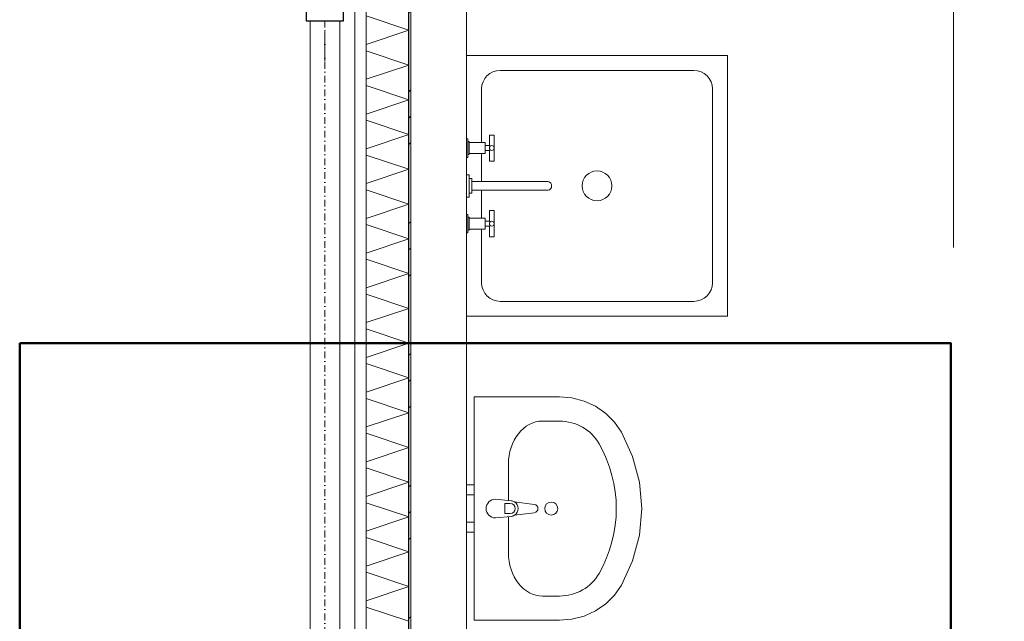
# Model space of a CAD drawing. Extents: x -7314 to 11761, y 144 to 9383.
# Tile 10 of 193: x 809 to 1073, y 2012 to 2174. Entities that reach past the tile are written whole.
import ezdxf
from ezdxf.xclip import XClip

# ---------------------------------------------------------------- set-up
doc = ezdxf.new("R2010")
doc.units = 0
doc.header["$MEASUREMENT"] = 0
doc.header["$XCLIPFRAME"] = 0
for name, pattern in [('Krawędzie ukryte', [68, 48, -20]), ('Kropki i Kreski', [144, 72, -36, 0, -36]), ('Wipeout_Contour', [20000, 0, -20000])]:
    doc.linetypes.add(name, pattern=pattern)
for name, color, linetype in [('_FORMA - struktura elewacja', 7, 'Continuous'), ('FORMA - Arch 01 - 220-A Ściany', 7, 'Continuous'), ('FORMA - Arch 01 - 410-K Osie', 7, 'Continuous'), ('FORMA - Arch 01 - 540-I Ogrzewanie', 7, 'Continuous'), ('FORMA - Arch 02 - Strefy', 7, 'Continuous'), ('FORMA - Arch 02 - Ściany zewnętrzne', 7, 'Continuous')]:
    doc.layers.add(name, color=color, linetype=linetype)

# ---------------------------------------------------------------- blocks, each defined once
blk = doc.blocks.new('*X361')
at = {"layer": 'FORMA - Arch 01 - 220-A Ściany', "color": 7, "linetype": 'Continuous', "lineweight": 5, "ltscale": 0.025}
for p, q in [((902.04, 2174.77), (913.54, 2170.94)), ((913.54, 2170.94), (902.04, 2167.1)), ((902.04, 2165.44), (913.54, 2161.6)), ((913.54, 2161.6), (902.04, 2157.77)), ((902.04, 2156.1), (913.54, 2152.27)), ((913.54, 2152.27), (902.04, 2148.44)), ((902.04, 2146.77), (913.54, 2142.94)), ((913.54, 2142.94), (902.04, 2139.1)), ((902.04, 2137.44), (913.54, 2133.6)), ((913.54, 2133.6), (902.04, 2129.77)), ((902.04, 2128.1), (913.54, 2124.27)), ((913.54, 2124.27), (902.04, 2120.44)), ((902.04, 2118.77), (913.54, 2114.94)), ((913.54, 2114.94), (902.04, 2111.1)), ((902.04, 2109.44), (913.54, 2105.6)), ((913.54, 2105.6), (902.04, 2101.77)), ((902.04, 2100.1), (913.54, 2096.27)), ((913.54, 2096.27), (902.04, 2092.44)), ((902.04, 2090.77), (913.54, 2086.94)), ((913.54, 2086.94), (902.04, 2083.1)), ((902.04, 2081.44), (913.54, 2077.6)), ((913.54, 2077.6), (902.04, 2073.77)), ((902.04, 2072.1), (913.54, 2068.27)), ((913.54, 2068.27), (902.04, 2064.44)), ((902.04, 2062.77), (913.54, 2058.94)), ((913.54, 2058.94), (902.04, 2055.1)), ((902.04, 2053.44), (913.54, 2049.6)), ((913.54, 2049.6), (902.04, 2045.77)), ((902.04, 2044.1), (913.54, 2040.27)), ((913.54, 2040.27), (902.04, 2036.44)), ((902.04, 2034.77), (913.54, 2030.94)), ((913.54, 2030.94), (902.04, 2027.1)), ((902.04, 2025.44), (913.54, 2021.6)), ((913.54, 2021.6), (902.04, 2017.77)), ((902.04, 2016.1), (913.54, 2012.27))]:
    blk.add_line(p, q, dxfattribs=at)
blk = doc.blocks.new('Rysunek_1_1', base_point=(4185.3, -5972.4))
at = {"layer": '_FORMA - struktura elewacja', "color": 1, "linetype": 'Continuous', "lineweight": 13, "ltscale": 0.025}
blk.add_line((890.99, 2170.5), (890.99, 2162.5), dxfattribs=at)
at = {"color": 254, "linetype": 'Wipeout_Contour', "lineweight": 0, "ltscale": 9414.648633}
blk.add_wipeout([(885.99, 2183.5), (885.99, 2173.5), (895.99, 2173.5), (895.99, 2183.5)], dxfattribs=at).dxf.layer = '_FORMA - struktura elewacja'
at = {"color": 254, "linetype": 'Wipeout_Contour', "lineweight": 0, "ltscale": 18256.97488}
blk.add_wipeout([(899.04, 7923.64), (899.04, 721.9), (902.04, 721.9), (902.04, 7923.64)], dxfattribs=at).dxf.layer = 'FORMA - Arch 01 - 220-A Ściany'
at = {"color": 254, "linetype": 'Wipeout_Contour', "lineweight": 0, "ltscale": 13925.183676}
blk.add_wipeout([(1323.04, 1983.9), (1323.04, 2184.1), (914.04, 2184.1), (914.04, 2002.01), (954.04, 2002.01), (954.04, 1983.9)], dxfattribs=at).dxf.layer = 'FORMA - Arch 02 - Strefy'
at = {"layer": '_FORMA - struktura elewacja', "linetype": 'Continuous', "lineweight": 13}
h = blk.add_hatch(dxfattribs=at)
h.set_pattern_fill('Beton_zbrojony_0001', color=251, style=0, pattern_type=2)
h.set_pattern_definition([(45, (4185.3, -5972.398), (-18.384776, 18.384776), []), (45, (4176.107, -5963.206), (-18.384776, 18.384776), [19.5, -6.5])])
h.paths.add_polyline_path([(885.99, 2183.5), (885.99, 2173.5), (895.99, 2173.5), (895.99, 2183.5)])
at = {"layer": '_FORMA - struktura elewacja', "color": 7, "linetype": 'Continuous', "lineweight": 13, "ltscale": 0.025}
for p, q in [((886.99, 2173.5), (886.99, 1939.89)), ((886.99, 2173.5), (886.99, 1939.89)), ((886.99, 2173.5), (886.99, 1939.89)), ((886.99, 2173.5), (886.99, 1939.89)), ((886.99, 2173.5), (886.99, 1939.89)), ((886.99, 2173.5), (886.99, 1939.89)), ((886.99, 2173.5), (886.99, 1939.89)), ((886.99, 2173.5), (886.99, 1939.89)), ((886.99, 2173.5), (886.99, 1939.89)), ((886.99, 2173.5), (886.99, 1939.89)), ((886.99, 2173.5), (886.99, 1939.89)), ((886.99, 2173.5), (886.99, 1939.89)), ((886.99, 2173.5), (886.99, 1939.89)), ((886.99, 2173.5), (886.99, 1939.89)), ((886.99, 2173.5), (886.99, 1939.89)), ((886.99, 2173.5), (886.99, 1939.89)), ((886.99, 2173.5), (886.99, 1939.89)), ((886.99, 2173.5), (886.99, 1939.89)), ((886.99, 2173.5), (886.99, 1939.89)), ((886.99, 2173.5), (886.99, 1939.89)), ((886.99, 2173.5), (886.99, 1939.89)), ((886.99, 2173.5), (886.99, 1939.89)), ((886.99, 2173.5), (886.99, 1939.89)), ((886.99, 2173.5), (886.99, 1939.89)), ((886.99, 2173.5), (886.99, 1939.89)), ((886.99, 2173.5), (886.99, 1939.89)), ((886.99, 2173.5), (886.99, 1939.89)), ((886.99, 2173.5), (886.99, 1939.89)), ((886.99, 2173.5), (886.99, 1939.89)), ((886.99, 2173.5), (886.99, 1939.89)), ((886.99, 2173.5), (886.99, 1939.89)), ((886.99, 2173.5), (886.99, 1939.89)), ((886.99, 2173.5), (886.99, 1939.89)), ((886.99, 2173.5), (886.99, 1939.89)), ((886.99, 2173.5), (886.99, 1939.89)), ((886.99, 2173.5), (886.99, 1939.89)), ((886.99, 2173.5), (886.99, 1939.89)), ((886.99, 2173.5), (886.99, 1939.89)), ((886.99, 2173.5), (886.99, 1939.89)), ((886.99, 2173.5), (886.99, 1939.89)), ((886.99, 2173.5), (886.99, 1939.89)), ((886.99, 2173.5), (886.99, 1939.89)), ((894.99, 2173.5), (894.99, 1939.89)), ((894.99, 2173.5), (894.99, 1939.89)), ((894.99, 2173.5), (894.99, 1939.89)), ((894.99, 2173.5), (894.99, 1939.89)), ((894.99, 2173.5), (894.99, 1939.89)), ((894.99, 2173.5), (894.99, 1939.89)), ((894.99, 2173.5), (894.99, 1939.89)), ((894.99, 2173.5), (894.99, 1939.89)), ((894.99, 2173.5), (894.99, 1939.89)), ((894.99, 2173.5), (894.99, 1939.89)), ((894.99, 2173.5), (894.99, 1939.89)), ((894.99, 2173.5), (894.99, 1939.89)), ((894.99, 2173.5), (894.99, 1939.89)), ((894.99, 2173.5), (894.99, 1939.89)), ((894.99, 2173.5), (894.99, 1939.89)), ((894.99, 2173.5), (894.99, 1939.89)), ((894.99, 2173.5), (894.99, 1939.89)), ((894.99, 2173.5), (894.99, 1939.89)), ((894.99, 2173.5), (894.99, 1939.89)), ((894.99, 2173.5), (894.99, 1939.89)), ((894.99, 2173.5), (894.99, 1939.89)), ((894.99, 2173.5), (894.99, 1939.89)), ((894.99, 2173.5), (894.99, 1939.89)), ((894.99, 2173.5), (894.99, 1939.89)), ((894.99, 2173.5), (894.99, 1939.89)), ((894.99, 2173.5), (894.99, 1939.89)), ((894.99, 2173.5), (894.99, 1939.89)), ((894.99, 2173.5), (894.99, 1939.89)), ((894.99, 2173.5), (894.99, 1939.89)), ((894.99, 2173.5), (894.99, 1939.89)), ((894.99, 2173.5), (894.99, 1939.89)), ((894.99, 2173.5), (894.99, 1939.89)), ((894.99, 2173.5), (894.99, 1939.89)), ((894.99, 2173.5), (894.99, 1939.89)), ((894.99, 2173.5), (894.99, 1939.89)), ((894.99, 2173.5), (894.99, 1939.89)), ((894.99, 2173.5), (894.99, 1939.89)), ((894.99, 2173.5), (894.99, 1939.89)), ((894.99, 2173.5), (894.99, 1939.89)), ((894.99, 2173.5), (894.99, 1939.89)), ((894.99, 2173.5), (894.99, 1939.89)), ((894.99, 2173.5), (894.99, 1939.89))]:
    blk.add_line(p, q, dxfattribs=at)
at = {"layer": '_FORMA - struktura elewacja', "color": 7, "linetype": 'Kropki i Kreski', "lineweight": 13, "ltscale": 0.025}
blk.add_line((890.99, 2173.5), (890.99, 1939.89), dxfattribs=at)
blk.add_line((890.99, 2173.5), (890.99, 1939.89), dxfattribs=at)
blk.add_line((890.99, 2173.5), (890.99, 1939.89), dxfattribs=at)
blk.add_line((890.99, 2173.5), (890.99, 1939.89), dxfattribs=at)
blk.add_line((890.99, 2173.5), (890.99, 1939.89), dxfattribs=at)
blk.add_line((890.99, 2173.5), (890.99, 1939.89), dxfattribs=at)
blk.add_line((890.99, 2173.5), (890.99, 1939.89), dxfattribs=at)
blk.add_line((890.99, 2173.5), (890.99, 1939.89), dxfattribs=at)
blk.add_line((890.99, 2173.5), (890.99, 1939.89), dxfattribs=at)
blk.add_line((890.99, 2173.5), (890.99, 1939.89), dxfattribs=at)
blk.add_line((890.99, 2173.5), (890.99, 1939.89), dxfattribs=at)
blk.add_line((890.99, 2173.5), (890.99, 1939.89), dxfattribs=at)
blk.add_line((890.99, 2173.5), (890.99, 1939.89), dxfattribs=at)
blk.add_line((890.99, 2173.5), (890.99, 1939.89), dxfattribs=at)
blk.add_line((890.99, 2173.5), (890.99, 1939.89), dxfattribs=at)
blk.add_line((890.99, 2173.5), (890.99, 1939.89), dxfattribs=at)
blk.add_line((890.99, 2173.5), (890.99, 1939.89), dxfattribs=at)
blk.add_line((890.99, 2173.5), (890.99, 1939.89), dxfattribs=at)
blk.add_line((890.99, 2173.5), (890.99, 1939.89), dxfattribs=at)
blk.add_line((890.99, 2173.5), (890.99, 1939.89), dxfattribs=at)
blk.add_line((890.99, 2173.5), (890.99, 1939.89), dxfattribs=at)
blk.add_line((890.99, 2173.5), (890.99, 1939.89), dxfattribs=at)
blk.add_line((890.99, 2173.5), (890.99, 1939.89), dxfattribs=at)
blk.add_line((890.99, 2173.5), (890.99, 1939.89), dxfattribs=at)
blk.add_line((890.99, 2173.5), (890.99, 1939.89), dxfattribs=at)
blk.add_line((890.99, 2173.5), (890.99, 1939.89), dxfattribs=at)
blk.add_line((890.99, 2173.5), (890.99, 1939.89), dxfattribs=at)
blk.add_line((890.99, 2173.5), (890.99, 1939.89), dxfattribs=at)
blk.add_line((890.99, 2173.5), (890.99, 1939.89), dxfattribs=at)
blk.add_line((890.99, 2173.5), (890.99, 1939.89), dxfattribs=at)
blk.add_line((890.99, 2173.5), (890.99, 1939.89), dxfattribs=at)
blk.add_line((890.99, 2173.5), (890.99, 1939.89), dxfattribs=at)
blk.add_line((890.99, 2173.5), (890.99, 1939.89), dxfattribs=at)
blk.add_line((890.99, 2173.5), (890.99, 1939.89), dxfattribs=at)
blk.add_line((890.99, 2173.5), (890.99, 1939.89), dxfattribs=at)
blk.add_line((890.99, 2173.5), (890.99, 1939.89), dxfattribs=at)
blk.add_line((890.99, 2173.5), (890.99, 1939.89), dxfattribs=at)
blk.add_line((890.99, 2173.5), (890.99, 1939.89), dxfattribs=at)
blk.add_line((890.99, 2173.5), (890.99, 1939.89), dxfattribs=at)
blk.add_line((890.99, 2173.5), (890.99, 1939.89), dxfattribs=at)
blk.add_line((890.99, 2173.5), (890.99, 1939.89), dxfattribs=at)
blk.add_line((890.99, 2173.5), (890.99, 1939.89), dxfattribs=at)
at = {"layer": '_FORMA - struktura elewacja', "color": 7, "linetype": 'Continuous', "lineweight": 25, "ltscale": 0.025, "flags": 128}
blk.add_lwpolyline([(885.99, 2183.5), (885.99, 2173.5), (895.99, 2173.5), (895.99, 2183.5)], close=True, dxfattribs=at)
at = {"layer": 'FORMA - Arch 01 - 220-A Ściany', "color": 7, "linetype": 'Continuous', "lineweight": 18, "ltscale": 0.025}
blk.add_line((902.04, 7923.64), (902.04, 721.9), dxfattribs=at)
at = {"layer": 'FORMA - Arch 01 - 220-A Ściany', "color": 7, "linetype": 'Continuous', "lineweight": 15, "ltscale": 0.025}
blk.add_line((1059.74, 2112.57), (1059.74, 2204.19), dxfattribs=at)
at = {"color": 254, "linetype": 'Wipeout_Contour', "lineweight": 0, "ltscale": 8513.493381}
blk.add_wipeout([(913.54, 950.9), (914.04, 950.9), (914.04, 2792.43), (913.54, 2792.43)], dxfattribs=at).dxf.layer = 'FORMA - Arch 01 - 220-A Ściany'
at = {"layer": 'FORMA - Arch 01 - 220-A Ściany', "linetype": 'Continuous', "lineweight": 5}
h = blk.add_hatch(dxfattribs=at)
h.set_pattern_fill('Aluminium_0001', style=0, pattern_type=2)
h.set_pattern_definition([(45, (4185.3, -5972.398), (-17.67767, 17.67767), []), (45, (4181.764, -5968.863), (-17.67767, 17.67767), []), (45, (4178.229, -5965.327), (-17.67767, 17.67767), [])])
h.paths.add_polyline_path([(913.54, 950.9), (914.04, 950.9), (914.04, 2792.43), (913.54, 2792.43)])
at = {"color": 254, "linetype": 'Wipeout_Contour', "lineweight": 0, "ltscale": 18256.97488}
blk.add_wipeout([(899.04, 7923.64), (899.04, 721.9), (902.04, 721.9), (902.04, 7923.64)], dxfattribs=at).dxf.layer = 'FORMA - Arch 01 - 220-A Ściany'
at = {"layer": 'FORMA - Arch 01 - 220-A Ściany', "color": 7, "linetype": 'Continuous', "lineweight": 13, "ltscale": 0.025}
blk.add_line((899.04, 7923.64), (899.04, 721.9), dxfattribs=at)
at = {"layer": 'FORMA - Arch 01 - 220-A Ściany', "color": 7, "linetype": 'Continuous', "lineweight": 18, "ltscale": 0.025, "flags": 128}
blk.add_lwpolyline([(899.04, 7923.64), (902.04, 7923.64), (902.04, 721.9), (899.04, 721.9)], close=True, dxfattribs=at)
at = {"color": 254, "linetype": 'Wipeout_Contour', "lineweight": 0, "ltscale": 18256.97488}
blk.add_wipeout([(899.04, 7923.64), (899.04, 721.9), (902.04, 721.9), (902.04, 7923.64)], dxfattribs=at).dxf.layer = 'FORMA - Arch 01 - 220-A Ściany'
at = {"layer": 'FORMA - Arch 01 - 220-A Ściany', "color": 7, "linetype": 'Continuous', "lineweight": 18, "ltscale": 0.025}
blk.add_line((902.04, 4618.9), (902.04, 721.9), dxfattribs=at)
at = {"color": 254, "linetype": 'Wipeout_Contour', "lineweight": 0, "ltscale": 18256.97488}
blk.add_wipeout([(899.04, 7923.64), (899.04, 721.9), (902.04, 721.9), (902.04, 7923.64)], dxfattribs=at).dxf.layer = 'FORMA - Arch 01 - 220-A Ściany'
at = {"layer": 'FORMA - Arch 01 - 220-A Ściany', "color": 7, "linetype": 'Continuous', "lineweight": 13, "ltscale": 0.025}
blk.add_line((899.04, 7923.64), (899.04, 721.9), dxfattribs=at)
at = {"layer": 'FORMA - Arch 01 - 220-A Ściany', "color": 7, "linetype": 'Continuous', "lineweight": 18, "ltscale": 0.025, "flags": 128}
blk.add_lwpolyline([(899.04, 7923.64), (902.04, 7923.64), (902.04, 721.9), (899.04, 721.9)], close=True, dxfattribs=at)
at = {"color": 254, "linetype": 'Wipeout_Contour', "lineweight": 0, "ltscale": 12755.502226}
blk.add_wipeout([(902.04, 950.9), (911.04, 950.9), (913.54, 950.9), (913.54, 2792.43), (911.04, 2792.43), (902.04, 2792.43)], dxfattribs=at).dxf.layer = 'FORMA - Arch 01 - 220-A Ściany'
at = {"layer": 'FORMA - Arch 01 - 220-A Ściany', "color": 7, "linetype": 'Continuous', "lineweight": 25, "ltscale": 0.025}
blk.add_line((913.54, 950.9), (913.54, 2792.43), dxfattribs=at)
at = {"layer": 'FORMA - Arch 01 - 220-A Ściany', "color": 7, "linetype": 'Continuous', "lineweight": 15, "ltscale": 0.025, "flags": 128}
blk.add_lwpolyline([(914.04, 950.9), (914.04, 2792.43)], dxfattribs=at)
at = {"color": 7, "linetype": 'Continuous', "lineweight": 13, "ltscale": 0.025}
blk.add_blockref('*X361', (0, 0), dxfattribs=at)
at = {"color": 254, "linetype": 'Wipeout_Contour', "lineweight": 0, "ltscale": 9087.16856}
blk.add_wipeout([(899.04, 2086.9), (899.04, 2084.9), (901.04, 2084.9), (901.04, 2086.9)], dxfattribs=at).dxf.layer = 'FORMA - Arch 01 - 220-A Ściany'
at = {"color": 254, "linetype": 'Wipeout_Contour', "lineweight": 0, "ltscale": 9148.753521}
blk.add_wipeout([(914.04, 2184.1), (914.04, 2001.9), (929.04, 2001.9), (929.04, 2184.1)], dxfattribs=at).dxf.layer = 'FORMA - Arch 02 - Ściany zewnętrzne'
at = {"layer": 'FORMA - Arch 01 - 410-K Osie', "color": 7, "linetype": 'Krawędzie ukryte', "lineweight": 13, "ltscale": 0.025}
blk.add_line((914.04, 567.07), (914.04, 8978.35), dxfattribs=at)
at = {"layer": 'FORMA - Arch 02 - Ściany zewnętrzne', "color": 7, "linetype": 'Continuous', "lineweight": 13, "ltscale": 0.025, "flags": 128}
for points in [[(914.04, 2184.1), (914.04, 2001.9)], [(929.04, 2001.9), (929.04, 2184.1)]]:
    blk.add_lwpolyline(points, dxfattribs=at)
at = {"color": 254, "linetype": 'Wipeout_Contour', "lineweight": 0, "ltscale": 10481.606042}
blk.add_wipeout([(899.04, 3986.46), (899.04, 721.9), (902.04, 721.9), (902.04, 3986.46)], dxfattribs=at).dxf.layer = 'FORMA - Arch 01 - 220-A Ściany'
at = {"layer": 'FORMA - Arch 01 - 220-A Ściany', "color": 7, "linetype": 'Continuous', "lineweight": 18, "ltscale": 0.025}
blk.add_line((902.04, 2792.43), (902.04, 950.9), dxfattribs=at)
at = {"color": 254, "linetype": 'Wipeout_Contour', "lineweight": 0, "ltscale": 9349.987189}
blk.add_wipeout([(999.04, 2094.16), (999.04, 2164.16), (929.04, 2164.16), (929.04, 2094.16)], dxfattribs=at).dxf.layer = 'FORMA - Arch 01 - 540-I Ogrzewanie'
at = {"color": 254, "linetype": 'Wipeout_Contour', "lineweight": 0, "ltscale": 8995.416998}
blk.add_wipeout([(931.04, 2046.18), (931.04, 2048.88), (929.04, 2048.88), (929.04, 2046.18)], dxfattribs=at).dxf.layer = 'FORMA - Arch 01 - 540-I Ogrzewanie'
at = {"color": 254, "linetype": 'Wipeout_Contour', "lineweight": 0, "ltscale": 8959.013233}
blk.add_wipeout([(931.04, 2036.18), (931.04, 2038.88), (929.04, 2038.88), (929.04, 2036.18)], dxfattribs=at).dxf.layer = 'FORMA - Arch 01 - 540-I Ogrzewanie'
at = {"layer": 'FORMA - Arch 01 - 540-I Ogrzewanie', "color": 6, "linetype": 'Continuous', "lineweight": 15, "ltscale": 0.025}
for p, q in [((938.04, 2160.16), (990.04, 2160.16)), ((933.04, 2103.16), (933.04, 2155.16)), ((995.04, 2155.16), (995.04, 2103.16)), ((990.04, 2098.16), (938.04, 2098.16))]:
    blk.add_line(p, q, dxfattribs=at)
at = {"layer": 'FORMA - Arch 01 - 540-I Ogrzewanie', "color": 6, "linetype": 'Continuous', "lineweight": 15, "ltscale": 0.025, "flags": 128}
for points in [[(999.04, 2094.16), (999.04, 2164.16), (929.04, 2164.16), (929.04, 2094.16)], [(931.04, 2046.18), (931.04, 2048.88), (929.04, 2048.88), (929.04, 2046.18)], [(931.04, 2036.18), (931.04, 2038.88), (929.04, 2038.88), (929.04, 2036.18)]]:
    blk.add_lwpolyline(points, close=True, dxfattribs=at)
at = {"layer": 'FORMA - Arch 01 - 540-I Ogrzewanie', "color": 6, "linetype": 'Continuous', "lineweight": 15, "ltscale": 0.025}
blk.add_circle((964.04, 2129.16), 4, dxfattribs=at)
for centre, start, end in [((938.04, 2155.16), 90, 180), ((990.04, 2155.16), 0, 90), ((938.04, 2103.16), 180, 270), ((990.04, 2103.16), 270, 0)]:
    blk.add_arc(centre, 5, start, end, dxfattribs=at)
at = {"color": 254, "linetype": 'Wipeout_Contour', "lineweight": 0, "ltscale": 9087.16856}
blk.add_wipeout([(899.04, 2086.9), (899.04, 2084.9), (901.04, 2084.9), (901.04, 2086.9)], dxfattribs=at).dxf.layer = 'FORMA - Arch 01 - 220-A Ściany'
at = {"layer": 'FORMA - Arch 01 - 220-A Ściany', "color": 7, "linetype": 'Continuous', "lineweight": 13, "ltscale": 0.025}
blk.add_line((899.04, 2086.9), (899.04, 2084.9), dxfattribs=at)
at = {"layer": 'FORMA - Arch 01 - 220-A Ściany', "color": 7, "linetype": 'Continuous', "lineweight": 18, "ltscale": 0.025, "flags": 128}
blk.add_lwpolyline([(899.04, 2086.9), (901.04, 2086.9), (901.04, 2084.9), (899.04, 2084.9)], close=True, dxfattribs=at)
at = {"color": 254, "linetype": 'Wipeout_Contour', "lineweight": 0, "ltscale": 46672.471369}
blk.add_wipeout([(934.04, 2137.81), (934.04, 2138.66), (935.14, 2138.66), (935.14, 2135.81), (936.44, 2135.81), (936.44, 2142.81), (935.14, 2142.81), (935.14, 2139.96), (934.04, 2139.96), (934.04, 2140.81), (929.74, 2140.81), (929.74, 2141.06), (929.39, 2141.06), (929.39, 2141.81), (929.04, 2141.81), (929.04, 2136.81), (929.39, 2136.81), (929.39, 2137.56), (929.74, 2137.56), (929.74, 2137.81)], dxfattribs=at).dxf.layer = 'FORMA - Arch 01 - 540-I Ogrzewanie'
at = {"color": 254, "linetype": 'Wipeout_Contour', "lineweight": 0, "ltscale": 18638.275486}
blk.add_wipeout([(930.44, 2130.36), (930.44, 2127.96), (950.95, 2127.96), (950.95, 2127.96), (951.74, 2128.64), (951.74, 2129.68), (950.95, 2130.36), (950.95, 2130.36)], dxfattribs=at).dxf.layer = 'FORMA - Arch 01 - 540-I Ogrzewanie'
at = {"color": 254, "linetype": 'Wipeout_Contour', "lineweight": 0, "ltscale": 46300.561993}
blk.add_wipeout([(934.04, 2120.51), (929.74, 2120.51), (929.74, 2120.76), (929.39, 2120.76), (929.39, 2121.51), (929.04, 2121.51), (929.04, 2116.51), (929.39, 2116.51), (929.39, 2117.26), (929.74, 2117.26), (929.74, 2117.51), (934.04, 2117.51), (934.04, 2118.36), (935.14, 2118.36), (935.14, 2115.51), (936.44, 2115.51), (936.44, 2122.51), (935.14, 2122.51), (935.14, 2119.66), (934.04, 2119.66)], dxfattribs=at).dxf.layer = 'FORMA - Arch 01 - 540-I Ogrzewanie'
at = {"color": 254, "linetype": 'Wipeout_Contour', "lineweight": 0, "ltscale": 47418.681959}
blk.add_wipeout([(931.04, 2012.53), (953.95, 2012.53), (957.32, 2012.82), (960.59, 2013.68), (963.64, 2015.08), (966.38, 2016.98), (968.73, 2019.31), (970.6, 2022.01), (973.59, 2028.53), (975.42, 2035.43), (976.04, 2042.53), (975.42, 2049.62), (973.59, 2056.53), (970.6, 2063.05), (968.73, 2065.74), (966.38, 2068.08), (963.64, 2069.98), (960.59, 2071.38), (957.32, 2072.24), (953.95, 2072.53), (931.04, 2072.53)], dxfattribs=at).dxf.layer = 'FORMA - Arch 01 - 540-I Ogrzewanie'
at = {"layer": 'FORMA - Arch 01 - 540-I Ogrzewanie', "color": 6, "linetype": 'Continuous', "lineweight": 15, "ltscale": 0.025}
for p, q in [((929.39, 2137.56), (929.39, 2141.06)), ((929.74, 2140.81), (929.74, 2137.81)), ((934.04, 2139.96), (934.04, 2138.66)), ((935.14, 2139.96), (935.33, 2139.77)), ((935.14, 2138.66), (935.33, 2138.85)), ((929.39, 2120.76), (929.39, 2117.26)), ((929.74, 2117.51), (929.74, 2120.51)), ((934.04, 2118.36), (934.04, 2119.66)), ((935.14, 2119.66), (935.33, 2119.47)), ((935.14, 2118.36), (935.33, 2118.55)), ((949.37, 2066.01), (953.95, 2066.01)), ((940.27, 2054.41), (940.27, 2030.64)), ((949.37, 2019.05), (953.95, 2019.05))]:
    blk.add_line(p, q, dxfattribs=at)
at = {"layer": 'FORMA - Arch 01 - 540-I Ogrzewanie', "color": 6, "linetype": 'Continuous', "lineweight": 15, "ltscale": 0.025, "flags": 128}
for points in [[(934.04, 2137.81), (929.74, 2137.81), (929.74, 2137.56), (929.39, 2137.56), (929.39, 2136.81), (929.04, 2136.81), (929.04, 2141.81), (929.39, 2141.81), (929.39, 2141.06), (929.74, 2141.06), (929.74, 2140.81), (934.04, 2140.81), (934.04, 2139.96), (935.14, 2139.96), (935.14, 2142.81), (936.44, 2142.81), (936.44, 2135.81), (935.14, 2135.81), (935.14, 2138.66), (934.04, 2138.66)], [(934.04, 2120.51), (929.74, 2120.51), (929.74, 2120.76), (929.39, 2120.76), (929.39, 2121.51), (929.04, 2121.51), (929.04, 2116.51), (929.39, 2116.51), (929.39, 2117.26), (929.74, 2117.26), (929.74, 2117.51), (934.04, 2117.51), (934.04, 2118.36), (935.14, 2118.36), (935.14, 2115.51), (936.44, 2115.51), (936.44, 2122.51), (935.14, 2122.51), (935.14, 2119.66), (934.04, 2119.66)], [(931.04, 2012.53), (953.95, 2012.53), (957.32, 2012.82), (960.59, 2013.68), (963.64, 2015.08), (966.38, 2016.98), (968.73, 2019.31), (970.6, 2022.01), (973.59, 2028.53), (975.42, 2035.43), (976.04, 2042.53), (975.42, 2049.62), (973.59, 2056.53), (970.6, 2063.05), (968.73, 2065.74), (966.38, 2068.08), (963.64, 2069.98), (960.59, 2071.38), (957.32, 2072.24), (953.95, 2072.53), (931.04, 2072.53)]]:
    blk.add_lwpolyline(points, close=True, dxfattribs=at)
blk.add_lwpolyline([(930.44, 2130.36), (930.44, 2127.96), (950.95, 2127.96, 0.759247), (950.95, 2130.36)], format="xyb", close=True, dxfattribs=at)
at = {"layer": 'FORMA - Arch 01 - 540-I Ogrzewanie', "color": 6, "linetype": 'Continuous', "lineweight": 15, "ltscale": 0.025}
for centre, radius in [((935.79, 2139.31), 0.65), ((935.79, 2119.01), 0.65), ((951.75, 2042.53), 1.75)]:
    blk.add_circle(centre, radius, dxfattribs=at)
for centre, major_axis, ratio, start_param, end_param in [((949.37, 2054.4), (0, 11.61), 0.783646, 0, 1.570796), ((953.95, 2054.41), (12.12, 0), 0.956522, 0.496975, 1.570796), ((931.04, 2042.53), (38.18, 0), 0.956522, 5.78621, 6.78016), ((949.37, 2030.66), (0, 11.61), 0.783646, 1.570796, 3.141593), ((953.95, 2030.64), (12.12, 0), 0.956522, 4.712389, 5.78621)]:
    blk.add_ellipse(centre, major_axis=major_axis, ratio=ratio, start_param=start_param, end_param=end_param, dxfattribs=at)
at = {"color": 254, "linetype": 'Wipeout_Contour', "lineweight": 0, "ltscale": 10481.606042}
blk.add_wipeout([(899.04, 3986.46), (899.04, 721.9), (902.04, 721.9), (902.04, 3986.46)], dxfattribs=at).dxf.layer = 'FORMA - Arch 01 - 220-A Ściany'
at = {"layer": 'FORMA - Arch 01 - 220-A Ściany', "color": 7, "linetype": 'Continuous', "lineweight": 13, "ltscale": 0.025}
blk.add_line((899.04, 3986.46), (899.04, 721.9), dxfattribs=at)
at = {"layer": 'FORMA - Arch 01 - 220-A Ściany', "color": 7, "linetype": 'Continuous', "lineweight": 18, "ltscale": 0.025, "flags": 128}
blk.add_lwpolyline([(899.04, 3986.46), (902.04, 3986.46), (902.04, 721.9), (899.04, 721.9)], close=True, dxfattribs=at)
at = {"color": 254, "linetype": 'Wipeout_Contour', "lineweight": 0, "ltscale": 9293.77135}
blk.add_wipeout([(930.44, 2127.16), (930.44, 2131.16), (929.74, 2131.16), (929.74, 2127.16)], dxfattribs=at).dxf.layer = 'FORMA - Arch 01 - 540-I Ogrzewanie'
at = {"color": 254, "linetype": 'Wipeout_Contour', "lineweight": 0, "ltscale": 49480.648967}
blk.add_wipeout([(936.77, 2040.03), (940.97, 2040.43), (940.97, 2040.43), (941.92, 2040.75), (941.92, 2040.75), (947.21, 2041.42), (947.21, 2041.42), (947.91, 2041.79), (948.19, 2042.53), (947.91, 2043.27), (947.21, 2043.64), (947.21, 2043.64), (941.92, 2044.3), (941.92, 2044.3), (940.97, 2044.63), (940.97, 2044.63), (936.77, 2045.03), (936.77, 2045.03), (935, 2044.3), (934.27, 2042.53), (935, 2040.76)], dxfattribs=at).dxf.layer = 'FORMA - Arch 01 - 540-I Ogrzewanie'
at = {"layer": 'FORMA - Arch 01 - 540-I Ogrzewanie', "color": 6, "linetype": 'Continuous', "lineweight": 15, "ltscale": 0.025}
for p, q in [((939.26, 2043.89), (940.75, 2043.89)), ((939.26, 2041.17), (939.26, 2043.89)), ((940.75, 2041.17), (939.26, 2041.17))]:
    blk.add_line(p, q, dxfattribs=at)
at = {"layer": 'FORMA - Arch 01 - 540-I Ogrzewanie', "color": 6, "linetype": 'Continuous', "lineweight": 15, "ltscale": 0.025, "flags": 128}
blk.add_lwpolyline([(930.44, 2127.16), (930.44, 2131.16), (929.74, 2131.16), (929.74, 2127.16)], close=True, dxfattribs=at)
blk.add_lwpolyline([(936.77, 2040.03), (940.97, 2040.43, 0.12102), (941.92, 2040.75), (947.21, 2041.42, 0.882566), (947.21, 2043.64), (941.92, 2044.3, 0.12102), (940.97, 2044.63), (936.77, 2045.03, 1)], format="xyb", close=True, dxfattribs=at)
at = {"layer": 'FORMA - Arch 01 - 540-I Ogrzewanie', "color": 6, "linetype": 'Continuous', "lineweight": 15, "ltscale": 0.025}
for centre, radius, start, end in [((940.75, 2042.53), 1.36, 270, 90), ((940.78, 2042.53), 2.11, 302.771, 57.229)]:
    blk.add_arc(centre, radius, start, end, dxfattribs=at)
at = {"color": 254, "linetype": 'Wipeout_Contour', "lineweight": 0, "ltscale": 9292.651218}
blk.add_wipeout([(929.74, 2126.16), (929.74, 2132.16), (929.04, 2132.16), (929.04, 2126.16)], dxfattribs=at).dxf.layer = 'FORMA - Arch 01 - 540-I Ogrzewanie'
at = {"layer": 'FORMA - Arch 01 - 540-I Ogrzewanie', "color": 6, "linetype": 'Continuous', "lineweight": 15, "ltscale": 0.025, "flags": 128}
blk.add_lwpolyline([(929.74, 2126.16), (929.74, 2132.16), (929.04, 2132.16), (929.04, 2126.16)], close=True, dxfattribs=at)

msp = doc.modelspace()

# ---------------------------------------------------------------- block references
at = {"lineweight": 20}
ref = msp.add_blockref('Rysunek_1_1', (4185.29965, -5972.39804), dxfattribs=at)
XClip(ref).set_block_clipping_path([(254.0251470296, 246.5573808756), (9689.7973583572, 9358.9497337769)])

# ---------------------------------------------------------------- next in the draw order: linework, layer by layer
at = {"lineweight": 50}
msp.add_lwpolyline([(809.04065, 2086.89689), (1059.04065, 2086.89689), (1059.04065, 1886.89689), (809.04065, 1886.89689), (809.04065, 2086.89689)], dxfattribs=at)

doc.saveas('drawing.dxf')
